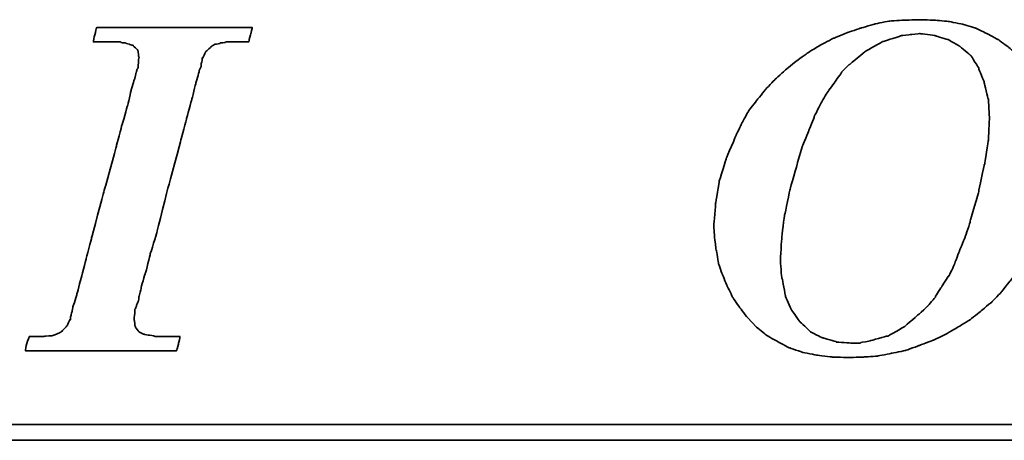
# Model space of a CAD drawing. Header units: millimetres. Extents: x 350 to 654, y 434 to 536.
# Tile 29 of 48: x 565.98 to 575.76, y 463.09 to 467.27. Entities that reach past the tile are written whole.
import ezdxf

# ---------------------------------------------------------------- set-up
doc = ezdxf.new("R2010")
doc.units = ezdxf.units.MM
doc.header["$LTSCALE"] = 0.15
doc.layers.add('DIM', color=4, linetype='CONTINUOUS')
doc.layers.add('layer 1', color=7, linetype='CONTINUOUS')

# ---------------------------------------------------------------- blocks, each defined once
blk = doc.blocks.new('TBI MOTION logo(完整正式版)')
at = {"layer": 'layer 1', "color": 22, "lineweight": 35}
for points, knots in [([(-11.34375, -6.98375), (-11.34375, -6.98375), (-10.91375, -7.43875), (-10.91375, -7.43875), (-10.91375, -7.43875), (-10.91375, -7.43875), (-10.38625, -7.87125), (-10.38625, -7.87125), (-10.38625, -7.87125), (-10.38625, -7.87125), (-9.81125, -8.20375), (-9.81125, -8.20375), (-9.81125, -8.20375), (-9.81125, -8.20375), (-9.21125, -8.51875), (-9.21125, -8.51875), (-9.21125, -8.51875), (-9.21125, -8.51875), (-8.51625, -8.75875), (-8.51625, -8.75875), (-8.51625, -8.75875), (-8.51625, -8.75875), (-7.77125, -8.90375), (-7.77125, -8.90375), (-7.77125, -8.90375), (-7.77125, -8.90375), (-6.97875, -8.99875), (-6.97875, -8.99875), (-6.97875, -8.99875), (-6.97875, -8.99875), (-6.14125, -9.02375), (-6.14125, -9.02375), (-6.14125, -9.02375), (-6.14125, -9.02375), (-5.37125, -8.99875), (-5.37125, -8.99875), (-5.37125, -8.99875), (-5.37125, -8.99875), (-4.65375, -8.94875), (-4.65375, -8.94875), (-4.65375, -8.94875), (-4.65375, -8.94875), (-3.93375, -8.80625), (-3.93375, -8.80625), (-3.93375, -8.80625), (-3.93375, -8.80625), (-3.21375, -8.66375), (-3.21375, -8.66375), (-3.21375, -8.66375), (-3.21375, -8.66375), (-2.49375, -8.39875), (-2.49375, -8.39875), (-2.49375, -8.39875), (-2.49375, -8.39875), (-1.79875, -8.13375), (-1.79875, -8.13375), (-1.79875, -8.13375), (-1.79875, -8.13375), (-1.17375, -7.84375), (-1.17375, -7.84375), (-1.17375, -7.84375), (-1.17375, -7.84375), (-0.52375, -7.46375), (-0.52375, -7.46375), (-0.52375, -7.46375), (-0.52375, -7.46375), (0.10124, -7.07875), (0.10124, -7.07875), (0.10124, -7.07875), (0.10124, -7.07875), (0.67625, -6.62375), (0.67625, -6.62375), (0.67625, -6.62375), (0.67625, -6.62375), (1.24874, -6.14375), (1.24874, -6.14375), (1.24874, -6.14375), (1.24874, -6.14375), (1.72874, -5.64125), (1.72874, -5.64125), (1.72874, -5.64125), (1.72874, -5.64125), (2.18624, -5.06375), (2.18624, -5.06375), (2.18624, -5.06375), (2.18624, -5.06375), (2.61625, -4.48874), (2.61625, -4.48874), (2.61625, -4.48874), (2.61625, -4.48874), (3.00125, -3.83874), (3.00125, -3.83874), (3.00125, -3.83874), (3.00125, -3.83874), (3.36124, -3.21374), (3.36124, -3.21374), (3.36124, -3.21374), (3.36124, -3.21374), (3.84374, -1.99125), (3.84374, -1.99125), (3.84374, -1.99125), (3.84374, -1.99125), (4.22625, -0.81875), (4.22625, -0.81875), (4.22625, -0.81875), (4.22625, -0.81875), (4.39125, 0.45624), (4.39125, 0.45624), (4.39125, 0.45624), (4.39125, 0.45624), (4.48874, 1.70124), (4.48874, 1.70124), (4.48874, 1.70124), (4.48874, 1.70124), (4.43874, 2.44625), (4.43874, 2.44625), (4.43874, 2.44625), (4.43874, 2.44625), (4.36874, 3.14125), (4.36874, 3.14125), (4.36874, 3.14125), (4.36874, 3.14125), (4.25125, 3.81125), (4.25125, 3.81125), (4.25125, 3.81125), (4.25125, 3.81125), (4.03124, 4.41125), (4.03124, 4.41125), (4.03124, 4.41125), (4.03124, 4.41125), (3.74374, 5.01125), (3.74374, 5.01125), (3.74374, 5.01125), (3.74374, 5.01125), (3.43124, 5.58875), (3.43124, 5.58875), (3.43124, 5.58875), (3.43124, 5.58875), (3.02625, 6.09125), (3.02625, 6.09125), (3.02625, 6.09125), (3.02625, 6.09125), (2.59374, 6.54875), (2.59374, 6.54875), (2.59374, 6.54875), (2.59374, 6.54875), (2.09124, 6.98125), (2.09124, 6.98125), (2.09124, 6.98125), (2.09124, 6.98125), (1.56124, 7.36625), (1.56124, 7.36625), (1.56124, 7.36625), (1.56124, 7.36625), (0.98624, 7.67625), (0.98624, 7.67625), (0.98624, 7.67625), (0.98624, 7.67625), (0.38624, 7.96375), (0.38624, 7.96375), (0.38624, 7.96375), (0.38624, 7.96375), (-0.25875, 8.15625), (-0.25875, 8.15625), (-0.25875, 8.15625), (-0.25875, 8.15625), (-0.98125, 8.30125), (-0.98125, 8.30125), (-0.98125, 8.30125), (-0.98125, 8.30125), (-1.70124, 8.37125), (-1.70124, 8.37125), (-1.70124, 8.37125), (-1.70124, 8.37125), (-2.49375, 8.39624), (-2.49375, 8.39624), (-2.49375, 8.39624), (-2.49375, 8.39624), (-3.28625, 8.37125), (-3.28625, 8.37125), (-3.28625, 8.37125), (-3.28625, 8.37125), (-4.05125, 8.32125), (-4.05125, 8.32125), (-4.05125, 8.32125), (-4.05125, 8.32125), (-4.77375, 8.18125), (-4.77375, 8.18125), (-4.77375, 8.18125), (-4.77375, 8.18125), (-5.51625, 7.96375), (-5.51625, 7.96375), (-5.51625, 7.96375), (-5.51625, 7.96375), (-6.21125, 7.72625), (-6.21125, 7.72625), (-6.21125, 7.72625), (-6.21125, 7.72625), (-6.92875, 7.43625), (-6.92875, 7.43625), (-6.92875, 7.43625), (-6.92875, 7.43625), (-7.57875, 7.10125), (-7.57875, 7.10125), (-7.57875, 7.10125), (-7.57875, 7.10125), (-8.24875, 6.69125), (-8.24875, 6.69125), (-8.24875, 6.69125), (-8.24875, 6.69125), (-8.84875, 6.26125), (-8.84875, 6.26125), (-8.84875, 6.26125), (-8.84875, 6.26125), (-9.42625, 5.78125), (-9.42625, 5.78125), (-9.42625, 5.78125), (-9.42625, 5.78125), (-9.95375, 5.30125), (-9.95375, 5.30125), (-9.95375, 5.30125), (-9.95375, 5.30125), (-10.43375, 4.79624), (-10.43375, 4.79624), (-10.43375, 4.79624), (-10.43375, 4.79624), (-10.88875, 4.22125), (-10.88875, 4.22125), (-10.88875, 4.22125), (-10.88875, 4.22125), (-11.29875, 3.69375), (-11.29875, 3.69375), (-11.29875, 3.69375), (-11.29875, 3.69375), (-11.63375, 3.09125), (-11.63375, 3.09125), (-11.63375, 3.09125), (-11.63375, 3.09125), (-11.91875, 2.49625), (-11.91875, 2.49625), (-11.91875, 2.49625), (-11.91875, 2.49625), (-12.44875, 1.24625), (-12.44875, 1.24625), (-12.44875, 1.24625), (-12.44875, 1.24625), (-12.80875, 0.06874), (-12.80875, 0.06874), (-12.80875, 0.06874), (-12.80875, 0.06874), (-12.99875, -1.07875), (-12.99875, -1.07875), (-12.99875, -1.07875), (-12.99875, -1.07875), (-13.09375, -2.18375), (-13.09375, -2.18375), (-13.09375, -2.18375), (-13.09375, -2.18375), (-13.04875, -2.85375), (-13.04875, -2.85375), (-13.04875, -2.85375), (-13.04875, -2.85375), (-12.97375, -3.50375), (-12.97375, -3.50375), (-12.97375, -3.50375), (-12.97375, -3.50375), (-12.95375, -3.50375), (-12.95375, -3.50375), (-12.95375, -3.50375), (-12.95375, -3.50375), (-12.85375, -4.17375), (-12.85375, -4.17375), (-12.85375, -4.17375), (-12.85375, -4.17375), (-12.63875, -4.77624), (-12.63875, -4.77624), (-12.63875, -4.77624), (-12.63875, -4.77624), (-12.39875, -5.35125), (-12.39875, -5.35125), (-12.39875, -5.35125), (-12.39875, -5.35125), (-12.11375, -5.92875), (-12.11375, -5.92875), (-12.11375, -5.92875), (-12.11375, -5.92875), (-11.75375, -6.45375), (-11.75375, -6.45375), (-11.75375, -6.45375), (-11.75375, -6.45375), (-11.34375, -6.98375), (-11.34375, -6.98375)], [0, 0, 0, 0, 0.01369863, 0.01369863, 0.01369863, 0.01369864, 0.02739726, 0.02739726, 0.02739726, 0.02739727, 0.04109589, 0.04109589, 0.04109589, 0.0410959, 0.05479452, 0.05479452, 0.05479452, 0.05479453, 0.06849315, 0.06849315, 0.06849315, 0.06849316, 0.08219178, 0.08219178, 0.08219178, 0.08219179, 0.09589041, 0.09589041, 0.09589041, 0.09589042, 0.10958904, 0.10958904, 0.10958904, 0.10958905, 0.12328767, 0.12328767, 0.12328767, 0.12328768, 0.1369863, 0.1369863, 0.1369863, 0.13698631, 0.15068493, 0.15068493, 0.15068493, 0.15068494, 0.16438356, 0.16438356, 0.16438356, 0.16438357, 0.17808219, 0.17808219, 0.17808219, 0.1780822, 0.19178082, 0.19178082, 0.19178082, 0.19178083, 0.20547945, 0.20547945, 0.20547945, 0.20547946, 0.21917808, 0.21917808, 0.21917808, 0.21917809, 0.23287671, 0.23287671, 0.23287671, 0.23287672, 0.24657534, 0.24657534, 0.24657534, 0.24657535, 0.26027397, 0.26027397, 0.26027397, 0.26027398, 0.2739726, 0.2739726, 0.2739726, 0.27397261, 0.28767123, 0.28767123, 0.28767123, 0.28767124, 0.30136986, 0.30136986, 0.30136986, 0.30136987, 0.31506849, 0.31506849, 0.31506849, 0.3150685, 0.32876712, 0.32876712, 0.32876712, 0.32876713, 0.34246575, 0.34246575, 0.34246575, 0.34246576, 0.35616438, 0.35616438, 0.35616438, 0.35616439, 0.36986301, 0.36986301, 0.36986301, 0.36986302, 0.38356164, 0.38356164, 0.38356164, 0.38356165, 0.39726027, 0.39726027, 0.39726027, 0.39726028, 0.4109589, 0.4109589, 0.4109589, 0.41095891, 0.42465753, 0.42465753, 0.42465753, 0.42465754, 0.43835616, 0.43835616, 0.43835616, 0.43835617, 0.45205479, 0.45205479, 0.45205479, 0.4520548, 0.46575342, 0.46575342, 0.46575342, 0.46575343, 0.47945205, 0.47945205, 0.47945205, 0.47945206, 0.49315068, 0.49315068, 0.49315068, 0.49315069, 0.50684932, 0.50684932, 0.50684932, 0.50684933, 0.52054795, 0.52054795, 0.52054795, 0.52054796, 0.53424658, 0.53424658, 0.53424658, 0.53424659, 0.54794521, 0.54794521, 0.54794521, 0.54794522, 0.56164384, 0.56164384, 0.56164384, 0.56164385, 0.57534247, 0.57534247, 0.57534247, 0.57534248, 0.5890411, 0.5890411, 0.5890411, 0.58904111, 0.60273973, 0.60273973, 0.60273973, 0.60273974, 0.61643836, 0.61643836, 0.61643836, 0.61643837, 0.63013699, 0.63013699, 0.63013699, 0.630137, 0.64383562, 0.64383562, 0.64383562, 0.64383563, 0.65753425, 0.65753425, 0.65753425, 0.65753426, 0.67123288, 0.67123288, 0.67123288, 0.67123289, 0.68493151, 0.68493151, 0.68493151, 0.68493152, 0.69863014, 0.69863014, 0.69863014, 0.69863015, 0.71232877, 0.71232877, 0.71232877, 0.71232878, 0.7260274, 0.7260274, 0.7260274, 0.72602741, 0.73972603, 0.73972603, 0.73972603, 0.73972604, 0.75342466, 0.75342466, 0.75342466, 0.75342467, 0.76712329, 0.76712329, 0.76712329, 0.7671233, 0.78082192, 0.78082192, 0.78082192, 0.78082193, 0.79452055, 0.79452055, 0.79452055, 0.79452056, 0.80821918, 0.80821918, 0.80821918, 0.80821919, 0.82191781, 0.82191781, 0.82191781, 0.82191782, 0.83561644, 0.83561644, 0.83561644, 0.83561645, 0.84931507, 0.84931507, 0.84931507, 0.84931508, 0.8630137, 0.8630137, 0.8630137, 0.86301371, 0.87671233, 0.87671233, 0.87671233, 0.87671234, 0.89041096, 0.89041096, 0.89041096, 0.89041097, 0.90410959, 0.90410959, 0.90410959, 0.9041096, 0.91780822, 0.91780822, 0.91780822, 0.91780823, 0.93150685, 0.93150685, 0.93150685, 0.93150686, 0.94520548, 0.94520548, 0.94520548, 0.94520549, 0.95890411, 0.95890411, 0.95890411, 0.95890412, 0.97260274, 0.97260274, 0.97260274, 0.97260275, 0.98630137, 0.98630137, 0.98630137, 0.98630138, 1, 1, 1, 1]), ([(-40.59125, -7.94375), (-40.59125, -7.94375), (-40.97375, -7.94375), (-40.97375, -7.94375), (-40.97375, -7.94375), (-40.97375, -7.94375), (-41.38125, -7.94375), (-41.38125, -7.94375), (-41.38125, -7.94375), (-41.38125, -7.94375), (-41.54875, -7.94375), (-41.54875, -7.94375), (-41.54875, -7.94375), (-41.54875, -7.94375), (-41.59875, -7.94375), (-41.59875, -7.94375), (-41.59875, -7.94375), (-41.59875, -7.94375), (-41.88375, -7.94375), (-41.88375, -7.94375), (-41.88375, -7.94375), (-41.88375, -7.94375), (-41.90875, -7.91875), (-41.90875, -7.91875), (-41.90875, -7.91875), (-41.90875, -7.91875), (-42.19875, -7.87125), (-42.19875, -7.87125), (-42.19875, -7.87125), (-42.19875, -7.87125), (-42.43875, -7.82375), (-42.43875, -7.82375), (-42.43875, -7.82375), (-42.43875, -7.82375), (-42.45875, -7.82375), (-42.45875, -7.82375), (-42.45875, -7.82375), (-42.45875, -7.82375), (-42.48625, -7.82375), (-42.48625, -7.82375), (-42.48625, -7.82375), (-42.48625, -7.82375), (-42.67625, -7.72375), (-42.67625, -7.72375), (-42.67625, -7.72375), (-42.67625, -7.72375), (-42.70125, -7.70375), (-42.70125, -7.70375), (-42.70125, -7.70375), (-42.70125, -7.70375), (-42.72375, -7.67875), (-42.72375, -7.67875), (-42.72375, -7.67875), (-42.72375, -7.67875), (-42.86875, -7.48875), (-42.86875, -7.48875), (-42.86875, -7.48875), (-42.86875, -7.48875), (-42.89375, -7.43875), (-42.89375, -7.43875), (-42.89375, -7.43875), (-42.89375, -7.43875), (-42.91875, -7.38875), (-42.91875, -7.38875), (-42.91875, -7.38875), (-42.91875, -7.38875), (-42.93875, -7.12875), (-42.93875, -7.12875), (-42.93875, -7.12875), (-42.93875, -7.12875), (-42.96375, -7.10375), (-42.96375, -7.10375), (-42.96375, -7.10375), (-42.96375, -7.10375), (-42.96375, -7.05375), (-42.96375, -7.05375), (-42.96375, -7.05375), (-42.96375, -7.05375), (-42.96375, -7.00875), (-42.96375, -7.00875), (-42.96375, -7.00875), (-42.96375, -7.00875), (-42.91875, -6.69625), (-42.91875, -6.69625), (-42.91875, -6.69625), (-42.91875, -6.69625), (-42.91875, -6.62375), (-42.91875, -6.62375), (-42.91875, -6.62375), (-42.91875, -6.62375), (-42.91875, -6.59625), (-42.91875, -6.59625), (-42.91875, -6.59625), (-42.91875, -6.59625), (-42.91875, -6.57375), (-42.91875, -6.57375), (-42.91875, -6.57375), (-42.91875, -6.57375), (-42.91875, -6.52875), (-42.91875, -6.52875), (-42.91875, -6.52875), (-42.91875, -6.52875), (-42.89375, -6.50375), (-42.89375, -6.50375), (-42.89375, -6.50375), (-42.89375, -6.50375), (-42.84375, -6.38375), (-42.84375, -6.38375), (-42.84375, -6.38375), (-42.84375, -6.38375), (-42.84375, -6.35875), (-42.84375, -6.35875), (-42.84375, -6.35875), (-42.84375, -6.35875), (-42.74625, -6.14375), (-42.74625, -6.14375), (-42.74625, -6.14375), (-42.74625, -6.14375), (-42.70125, -5.85375), (-42.70125, -5.85375), (-42.70125, -5.85375), (-42.70125, -5.85375), (-42.60375, -5.47125), (-42.60375, -5.47125), (-42.60375, -5.47125), (-42.60375, -5.47125), (-42.60375, -5.44875), (-42.60375, -5.44875), (-42.60375, -5.44875), (-42.60375, -5.44875), (-42.38875, -4.67875), (-42.38875, -4.67875), (-42.38875, -4.67875), (-42.38875, -4.67875), (-42.36375, -4.65375), (-42.36375, -4.65375), (-42.36375, -4.65375), (-42.36375, -4.65375), (-42.12375, -3.69625), (-42.12375, -3.69625), (-42.12375, -3.69625), (-42.12375, -3.69625), (-42.12375, -3.67374), (-42.12375, -3.67374), (-42.12375, -3.67374), (-42.12375, -3.67374), (-41.78875, -2.59374), (-41.78875, -2.59374), (-41.78875, -2.59374), (-41.78875, -2.59374), (-41.18875, -0.19375), (-41.18875, -0.19375), (-41.18875, -0.19375), (-41.18875, -0.19375), (-40.54375, 2.20624), (-40.54375, 2.20624), (-40.54375, 2.20624), (-40.54375, 2.20624), (-40.25375, 3.30875), (-40.25375, 3.30875), (-40.25375, 3.30875), (-40.25375, 3.30875), (-39.98875, 4.27125), (-39.98875, 4.27125), (-39.98875, 4.27125), (-39.98875, 4.27125), (-39.77375, 5.13125), (-39.77375, 5.13125), (-39.77375, 5.13125), (-39.77375, 5.13125), (-39.67875, 5.47125), (-39.67875, 5.47125), (-39.67875, 5.47125), (-39.67875, 5.47125), (-39.60375, 5.75625), (-39.60375, 5.75625), (-39.60375, 5.75625), (-39.60375, 5.75625), (-39.60375, 5.78125), (-39.60375, 5.78125), (-39.60375, 5.78125), (-39.60375, 5.78125), (-39.50875, 5.97125), (-39.50875, 5.97125), (-39.50875, 5.97125), (-39.50875, 5.97125), (-39.50875, 6.13875), (-39.50875, 6.13875), (-39.50875, 6.13875), (-39.50875, 6.13875), (-39.48625, 6.16625), (-39.48625, 6.16625), (-39.48625, 6.16625), (-39.48625, 6.16625), (-39.46125, 6.28625), (-39.46125, 6.28625), (-39.46125, 6.28625), (-39.46125, 6.28625), (-39.46125, 6.42625), (-39.46125, 6.42625), (-39.46125, 6.42625), (-39.46125, 6.42625), (-39.41375, 6.42625), (-39.41375, 6.42625), (-39.41375, 6.42625), (-39.41375, 6.42625), (-39.29375, 6.69125), (-39.29375, 6.69125), (-39.29375, 6.69125), (-39.29375, 6.69125), (-39.26875, 6.74125), (-39.26875, 6.74125), (-39.26875, 6.74125), (-39.26875, 6.74125), (-39.24375, 6.76625), (-39.24375, 6.76625), (-39.24375, 6.76625), (-39.24375, 6.76625), (-38.98375, 7.00624), (-38.98375, 7.00624), (-38.98375, 7.00624), (-38.98375, 7.00624), (-38.95625, 7.02624), (-38.95625, 7.02624), (-38.95625, 7.02624), (-38.95625, 7.02624), (-38.78875, 7.12624), (-38.78875, 7.12624), (-38.78875, 7.12624), (-38.78875, 7.12624), (-38.76375, 7.12624), (-38.76375, 7.12624), (-38.76375, 7.12624), (-38.76375, 7.12624), (-38.74375, 7.12624), (-38.74375, 7.12624), (-38.74375, 7.12624), (-38.74375, 7.12624), (-38.52875, 7.17125), (-38.52875, 7.17125), (-38.52875, 7.17125), (-38.52875, 7.17125), (-38.52875, 7.19624), (-38.52875, 7.19624), (-38.52875, 7.19624), (-38.52875, 7.19624), (-38.50375, 7.19624), (-38.50375, 7.19624), (-38.50375, 7.19624), (-38.50375, 7.19624), (-38.26125, 7.21875), (-38.26125, 7.21875), (-38.26125, 7.21875), (-38.26125, 7.21875), (-38.23875, 7.24624), (-38.23875, 7.24624), (-38.23875, 7.24624), (-38.23875, 7.24624), (-38.21625, 7.24624), (-38.21625, 7.24624), (-38.21625, 7.24624), (-38.21625, 7.24624), (-38.18875, 7.24624), (-38.18875, 7.24624), (-38.18875, 7.24624), (-38.18875, 7.24624), (-37.90375, 7.24624), (-37.90375, 7.24624), (-37.90375, 7.24624), (-37.90375, 7.24624), (-37.85375, 7.24624), (-37.85375, 7.24624), (-37.85375, 7.24624), (-37.85375, 7.24624), (-37.75875, 7.24624), (-37.75875, 7.24624), (-37.75875, 7.24624), (-37.75875, 7.24624), (-37.42375, 7.24624), (-37.42375, 7.24624), (-37.42375, 7.24624), (-37.42375, 7.24624), (-37.08875, 7.24624), (-37.08875, 7.24624), (-37.08875, 7.24624), (-37.08875, 7.24624), (-37.06375, 7.24624), (-37.06375, 7.24624), (-37.06375, 7.24624), (-37.06375, 7.24624), (-37.06375, 7.26624), (-37.06375, 7.26624), (-37.06375, 7.26624), (-37.06375, 7.26624), (-37.03875, 7.29125), (-37.03875, 7.29125), (-37.03875, 7.29125), (-37.03875, 7.29125), (-37.03875, 7.31625), (-37.03875, 7.31625), (-37.03875, 7.31625), (-37.03875, 7.31625), (-36.94125, 7.67625), (-36.94125, 7.67625), (-36.94125, 7.67625), (-36.94125, 7.67625), (-36.86875, 7.98625), (-36.86875, 7.98625), (-36.86875, 7.98625), (-36.86875, 7.98625), (-36.98875, 7.98625), (-36.98875, 7.98625), (-36.98875, 7.98625), (-36.98875, 7.98625), (-37.42375, 7.98625), (-37.42375, 7.98625), (-37.42375, 7.98625), (-37.42375, 7.98625), (-37.94875, 7.98625), (-37.94875, 7.98625), (-37.94875, 7.98625), (-37.94875, 7.98625), (-38.57375, 7.98625), (-38.57375, 7.98625), (-38.57375, 7.98625), (-38.57375, 7.98625), (-39.29375, 7.98625), (-39.29375, 7.98625), (-39.29375, 7.98625), (-39.29375, 7.98625), (-40.82875, 7.98625), (-40.82875, 7.98625), (-40.82875, 7.98625), (-40.82875, 7.98625), (-42.36375, 7.98625), (-42.36375, 7.98625), (-42.36375, 7.98625), (-42.36375, 7.98625), (-43.08375, 7.98625), (-43.08375, 7.98625), (-43.08375, 7.98625), (-43.08375, 7.98625), (-43.70875, 7.98625), (-43.70875, 7.98625), (-43.70875, 7.98625), (-43.70875, 7.98625), (-44.23375, 7.98625), (-44.23375, 7.98625), (-44.23375, 7.98625), (-44.23375, 7.98625), (-44.66875, 7.98625), (-44.66875, 7.98625), (-44.66875, 7.98625), (-44.66875, 7.98625), (-44.88375, 7.98625), (-44.88375, 7.98625), (-44.88375, 7.98625), (-44.88375, 7.98625), (-44.90875, 7.94125), (-44.90875, 7.94125), (-44.90875, 7.94125), (-44.90875, 7.94125), (-44.90875, 7.91625), (-44.90875, 7.91625), (-44.90875, 7.91625), (-44.90875, 7.91625), (-45.00375, 7.55625), (-45.00375, 7.55625), (-45.00375, 7.55625), (-45.00375, 7.55625), (-45.05375, 7.24624), (-45.05375, 7.24624), (-45.05375, 7.24624), (-45.05375, 7.24624), (-44.61875, 7.24624), (-44.61875, 7.24624), (-44.61875, 7.24624), (-44.61875, 7.24624), (-44.11375, 7.24624), (-44.11375, 7.24624), (-44.11375, 7.24624), (-44.11375, 7.24624), (-43.99375, 7.24624), (-43.99375, 7.24624), (-43.99375, 7.24624), (-43.99375, 7.24624), (-43.94625, 7.24624), (-43.94625, 7.24624), (-43.94625, 7.24624), (-43.94625, 7.24624), (-43.92374, 7.24624), (-43.92374, 7.24624), (-43.92374, 7.24624), (-43.92374, 7.24624), (-43.65875, 7.24624), (-43.65875, 7.24624), (-43.65875, 7.24624), (-43.65875, 7.24624), (-43.63875, 7.21875), (-43.63875, 7.21875), (-43.63875, 7.21875), (-43.63875, 7.21875), (-43.46875, 7.19624), (-43.46875, 7.19624), (-43.46875, 7.19624), (-43.46875, 7.19624), (-43.39875, 7.19624), (-43.39875, 7.19624), (-43.39875, 7.19624), (-43.39875, 7.19624), (-43.37125, 7.17125), (-43.37125, 7.17125), (-43.37125, 7.17125), (-43.37125, 7.17125), (-43.34875, 7.17125), (-43.34875, 7.17125), (-43.34875, 7.17125), (-43.34875, 7.17125), (-43.20375, 7.12624), (-43.20375, 7.12624), (-43.20375, 7.12624), (-43.20375, 7.12624), (-43.05875, 7.07624), (-43.05875, 7.07624), (-43.05875, 7.07624), (-43.05875, 7.07624), (-43.01375, 7.07624), (-43.01375, 7.07624), (-43.01375, 7.07624), (-43.01375, 7.07624), (-42.98875, 7.02624), (-42.98875, 7.02624), (-42.98875, 7.02624), (-42.98875, 7.02624), (-42.79875, 6.86125), (-42.79875, 6.86125), (-42.79875, 6.86125), (-42.79875, 6.86125), (-42.77375, 6.81125), (-42.77375, 6.81125), (-42.77375, 6.81125), (-42.77375, 6.81125), (-42.74625, 6.76625), (-42.74625, 6.76625), (-42.74625, 6.76625), (-42.74625, 6.76625), (-42.72375, 6.47625), (-42.72375, 6.47625), (-42.72375, 6.47625), (-42.72375, 6.47625), (-42.70125, 6.45124), (-42.70125, 6.45124), (-42.70125, 6.45124), (-42.70125, 6.45124), (-42.70125, 6.42625), (-42.70125, 6.42625), (-42.70125, 6.42625), (-42.70125, 6.42625), (-42.72375, 6.40625), (-42.72375, 6.40625), (-42.72375, 6.40625), (-42.72375, 6.40625), (-42.74625, 5.97125), (-42.74625, 5.97125), (-42.74625, 5.97125), (-42.74625, 5.97125), (-42.74625, 5.94625), (-42.74625, 5.94625), (-42.74625, 5.94625), (-42.74625, 5.94625), (-42.74625, 5.92625), (-42.74625, 5.92625), (-42.74625, 5.92625), (-42.74625, 5.92625), (-42.77375, 5.87625), (-42.77375, 5.87625), (-42.77375, 5.87625), (-42.77375, 5.87625), (-42.81875, 5.80625), (-42.81875, 5.80625), (-42.81875, 5.80625), (-42.81875, 5.80625), (-42.86875, 5.63625), (-42.86875, 5.63625), (-42.86875, 5.63625), (-42.86875, 5.63625), (-42.91875, 5.39625), (-42.91875, 5.39625), (-42.91875, 5.39625), (-42.91875, 5.39625), (-42.91875, 5.37124), (-42.91875, 5.37124), (-42.91875, 5.37124), (-42.91875, 5.37124), (-43.01375, 5.10874), (-43.01375, 5.10874), (-43.01375, 5.10874), (-43.01375, 5.10874), (-43.10875, 4.77124), (-43.10875, 4.77124), (-43.10875, 4.77124), (-43.10875, 4.77124), (-43.29875, 3.95625), (-43.29875, 3.95625), (-43.29875, 3.95625), (-43.29875, 3.95625), (-43.58875, 2.95125), (-43.58875, 2.95125), (-43.58875, 2.95125), (-43.58875, 2.95125), (-43.87375, 1.87125), (-43.87375, 1.87125), (-43.87375, 1.87125), (-43.87375, 1.87125), (-44.52625, -0.50374), (-44.52625, -0.50374), (-44.52625, -0.50374), (-44.52625, -0.50374), (-45.14875, -2.85375), (-45.14875, -2.85375), (-45.14875, -2.85375), (-45.14875, -2.85375), (-45.43375, -3.95875), (-45.43375, -3.95875), (-45.43375, -3.95875), (-45.43375, -3.95875), (-45.69875, -4.96875), (-45.69875, -4.96875), (-45.69875, -4.96875), (-45.69875, -4.96875), (-45.91375, -5.78375), (-45.91375, -5.78375), (-45.91375, -5.78375), (-45.91375, -5.78375), (-46.01375, -6.11875), (-46.01375, -6.11875), (-46.01375, -6.11875), (-46.01375, -6.11875), (-46.01375, -6.14375), (-46.01375, -6.14375), (-46.01375, -6.14375), (-46.01375, -6.14375), (-46.10875, -6.40875), (-46.10875, -6.40875), (-46.10875, -6.40875), (-46.10875, -6.40875), (-46.15375, -6.64875), (-46.15375, -6.64875), (-46.15375, -6.64875), (-46.15375, -6.64875), (-46.20375, -6.83875), (-46.20375, -6.83875), (-46.20375, -6.83875), (-46.20375, -6.83875), (-46.22875, -6.93375), (-46.22875, -6.93375), (-46.22875, -6.93375), (-46.22875, -6.93375), (-46.22875, -7.07875), (-46.22875, -7.07875), (-46.22875, -7.07875), (-46.22875, -7.07875), (-46.27375, -7.07875), (-46.27375, -7.07875), (-46.27375, -7.07875), (-46.27375, -7.07875), (-46.39375, -7.34375), (-46.39375, -7.34375), (-46.39375, -7.34375), (-46.39375, -7.34375), (-46.39375, -7.36875), (-46.39375, -7.36875), (-46.39375, -7.36875), (-46.39375, -7.36875), (-46.42125, -7.38875), (-46.42125, -7.38875), (-46.42125, -7.38875), (-46.42125, -7.38875), (-46.68375, -7.67875), (-46.68375, -7.67875), (-46.68375, -7.67875), (-46.68375, -7.67875), (-46.70875, -7.70375), (-46.70875, -7.70375), (-46.70875, -7.70375), (-46.70875, -7.70375), (-46.75375, -7.72375), (-46.75375, -7.72375), (-46.75375, -7.72375), (-46.75375, -7.72375), (-47.08875, -7.87125), (-47.08875, -7.87125), (-47.08875, -7.87125), (-47.08875, -7.87125), (-47.11625, -7.87125), (-47.11625, -7.87125), (-47.11625, -7.87125), (-47.11625, -7.87125), (-47.13875, -7.89375), (-47.13875, -7.89375), (-47.13875, -7.89375), (-47.13875, -7.89375), (-47.56875, -7.91875), (-47.56875, -7.91875), (-47.56875, -7.91875), (-47.56875, -7.91875), (-47.59625, -7.94375), (-47.59625, -7.94375), (-47.59625, -7.94375), (-47.59625, -7.94375), (-47.64375, -7.94375), (-47.64375, -7.94375), (-47.64375, -7.94375), (-47.64375, -7.94375), (-47.73625, -7.94375), (-47.73625, -7.94375), (-47.73625, -7.94375), (-47.73625, -7.94375), (-48.07375, -7.94375), (-48.07375, -7.94375), (-48.07375, -7.94375), (-48.07375, -7.94375), (-48.36125, -7.94375), (-48.36125, -7.94375), (-48.36125, -7.94375), (-48.36125, -7.94375), (-48.36125, -7.96625), (-48.36125, -7.96625), (-48.36125, -7.96625), (-48.36125, -7.96625), (-48.36125, -7.99125), (-48.36125, -7.99125), (-48.36125, -7.99125), (-48.36125, -7.99125), (-48.38875, -8.01375), (-48.38875, -8.01375), (-48.38875, -8.01375), (-48.38875, -8.01375), (-48.50875, -8.34875), (-48.50875, -8.34875), (-48.50875, -8.34875), (-48.50875, -8.34875), (-48.55375, -8.68625), (-48.55375, -8.68625), (-48.55375, -8.68625), (-48.55375, -8.68625), (-48.45875, -8.68625), (-48.45875, -8.68625), (-48.45875, -8.68625), (-48.45875, -8.68625), (-48.07375, -8.68625), (-48.07375, -8.68625), (-48.07375, -8.68625), (-48.07375, -8.68625), (-47.52375, -8.68625), (-47.52375, -8.68625), (-47.52375, -8.68625), (-47.52375, -8.68625), (-46.92375, -8.68625), (-46.92375, -8.68625), (-46.92375, -8.68625), (-46.92375, -8.68625), (-46.25375, -8.68625), (-46.25375, -8.68625), (-46.25375, -8.68625), (-46.25375, -8.68625), (-46.20375, -8.68625), (-46.20375, -8.68625), (-46.20375, -8.68625), (-46.20375, -8.68625), (-44.71375, -8.68625), (-44.71375, -8.68625), (-44.71375, -8.68625), (-44.71375, -8.68625), (-43.22875, -8.68625), (-43.22875, -8.68625), (-43.22875, -8.68625), (-43.22875, -8.68625), (-42.55875, -8.68625), (-42.55875, -8.68625), (-42.55875, -8.68625), (-42.55875, -8.68625), (-42.50875, -8.68625), (-42.50875, -8.68625), (-42.50875, -8.68625), (-42.50875, -8.68625), (-41.93375, -8.68625), (-41.93375, -8.68625), (-41.93375, -8.68625), (-41.93375, -8.68625), (-41.38125, -8.68625), (-41.38125, -8.68625), (-41.38125, -8.68625), (-41.38125, -8.68625), (-40.97375, -8.68625), (-40.97375, -8.68625), (-40.97375, -8.68625), (-40.97375, -8.68625), (-40.78125, -8.68625), (-40.78125, -8.68625), (-40.78125, -8.68625), (-40.78125, -8.68625), (-40.78125, -8.63875), (-40.78125, -8.63875), (-40.78125, -8.63875), (-40.78125, -8.63875), (-40.75875, -8.63875), (-40.75875, -8.63875), (-40.75875, -8.63875), (-40.75875, -8.63875), (-40.66375, -8.27875), (-40.66375, -8.27875), (-40.66375, -8.27875), (-40.66375, -8.27875), (-40.59125, -7.94375), (-40.59125, -7.94375)], [0, 0, 0, 0, 0.00558659, 0.00558659, 0.00558659, 0.0055866, 0.01117318, 0.01117318, 0.01117318, 0.01117319, 0.01675978, 0.01675978, 0.01675978, 0.01675979, 0.02234637, 0.02234637, 0.02234637, 0.02234638, 0.02793296, 0.02793296, 0.02793296, 0.02793297, 0.03351955, 0.03351955, 0.03351955, 0.03351956, 0.03910615, 0.03910615, 0.03910615, 0.03910616, 0.04469274, 0.04469274, 0.04469274, 0.04469275, 0.05027933, 0.05027933, 0.05027933, 0.05027934, 0.05586592, 0.05586592, 0.05586592, 0.05586593, 0.06145251, 0.06145251, 0.06145251, 0.06145252, 0.06703911, 0.06703911, 0.06703911, 0.06703912, 0.0726257, 0.0726257, 0.0726257, 0.07262571, 0.07821229, 0.07821229, 0.07821229, 0.0782123, 0.08379888, 0.08379888, 0.08379888, 0.08379889, 0.08938547, 0.08938547, 0.08938547, 0.08938548, 0.09497207, 0.09497207, 0.09497207, 0.09497208, 0.10055866, 0.10055866, 0.10055866, 0.10055867, 0.10614525, 0.10614525, 0.10614525, 0.10614526, 0.11173184, 0.11173184, 0.11173184, 0.11173185, 0.11731844, 0.11731844, 0.11731844, 0.11731845, 0.12290503, 0.12290503, 0.12290503, 0.12290504, 0.12849162, 0.12849162, 0.12849162, 0.12849163, 0.13407821, 0.13407821, 0.13407821, 0.13407822, 0.1396648, 0.1396648, 0.1396648, 0.13966481, 0.1452514, 0.1452514, 0.1452514, 0.14525141, 0.15083799, 0.15083799, 0.15083799, 0.150838, 0.15642458, 0.15642458, 0.15642458, 0.15642459, 0.16201117, 0.16201117, 0.16201117, 0.16201118, 0.16759777, 0.16759777, 0.16759777, 0.16759778, 0.17318436, 0.17318436, 0.17318436, 0.17318437, 0.17877095, 0.17877095, 0.17877095, 0.17877096, 0.18435754, 0.18435754, 0.18435754, 0.18435755, 0.18994413, 0.18994413, 0.18994413, 0.18994414, 0.19553073, 0.19553073, 0.19553073, 0.19553074, 0.20111732, 0.20111732, 0.20111732, 0.20111733, 0.20670391, 0.20670391, 0.20670391, 0.20670392, 0.2122905, 0.2122905, 0.2122905, 0.21229051, 0.21787709, 0.21787709, 0.21787709, 0.2178771, 0.22346369, 0.22346369, 0.22346369, 0.2234637, 0.22905028, 0.22905028, 0.22905028, 0.22905029, 0.23463687, 0.23463687, 0.23463687, 0.23463688, 0.24022346, 0.24022346, 0.24022346, 0.24022347, 0.24581006, 0.24581006, 0.24581006, 0.24581007, 0.25139665, 0.25139665, 0.25139665, 0.25139666, 0.25698324, 0.25698324, 0.25698324, 0.25698325, 0.26256983, 0.26256983, 0.26256983, 0.26256984, 0.26815642, 0.26815642, 0.26815642, 0.26815643, 0.27374302, 0.27374302, 0.27374302, 0.27374303, 0.27932961, 0.27932961, 0.27932961, 0.27932962, 0.2849162, 0.2849162, 0.2849162, 0.28491621, 0.29050279, 0.29050279, 0.29050279, 0.2905028, 0.29608939, 0.29608939, 0.29608939, 0.2960894, 0.30167598, 0.30167598, 0.30167598, 0.30167599, 0.30726257, 0.30726257, 0.30726257, 0.30726258, 0.31284916, 0.31284916, 0.31284916, 0.31284917, 0.31843575, 0.31843575, 0.31843575, 0.31843576, 0.32402235, 0.32402235, 0.32402235, 0.32402236, 0.32960894, 0.32960894, 0.32960894, 0.32960895, 0.33519553, 0.33519553, 0.33519553, 0.33519554, 0.34078212, 0.34078212, 0.34078212, 0.34078213, 0.34636872, 0.34636872, 0.34636872, 0.34636873, 0.35195531, 0.35195531, 0.35195531, 0.35195532, 0.3575419, 0.3575419, 0.3575419, 0.35754191, 0.36312849, 0.36312849, 0.36312849, 0.3631285, 0.36871508, 0.36871508, 0.36871508, 0.36871509, 0.37430168, 0.37430168, 0.37430168, 0.37430169, 0.37988827, 0.37988827, 0.37988827, 0.37988828, 0.38547486, 0.38547486, 0.38547486, 0.38547487, 0.39106145, 0.39106145, 0.39106145, 0.39106146, 0.39664804, 0.39664804, 0.39664804, 0.39664805, 0.40223464, 0.40223464, 0.40223464, 0.40223465, 0.40782123, 0.40782123, 0.40782123, 0.40782124, 0.41340782, 0.41340782, 0.41340782, 0.41340783, 0.41899441, 0.41899441, 0.41899441, 0.41899442, 0.42458101, 0.42458101, 0.42458101, 0.42458102, 0.4301676, 0.4301676, 0.4301676, 0.43016761, 0.43575419, 0.43575419, 0.43575419, 0.4357542, 0.44134078, 0.44134078, 0.44134078, 0.44134079, 0.44692737, 0.44692737, 0.44692737, 0.44692738, 0.45251397, 0.45251397, 0.45251397, 0.45251398, 0.45810056, 0.45810056, 0.45810056, 0.45810057, 0.46368715, 0.46368715, 0.46368715, 0.46368716, 0.46927374, 0.46927374, 0.46927374, 0.46927375, 0.47486034, 0.47486034, 0.47486034, 0.47486035, 0.48044693, 0.48044693, 0.48044693, 0.48044694, 0.48603352, 0.48603352, 0.48603352, 0.48603353, 0.49162011, 0.49162011, 0.49162011, 0.49162012, 0.4972067, 0.4972067, 0.4972067, 0.49720671, 0.5027933, 0.5027933, 0.5027933, 0.50279331, 0.50837989, 0.50837989, 0.50837989, 0.5083799, 0.51396648, 0.51396648, 0.51396648, 0.51396649, 0.51955307, 0.51955307, 0.51955307, 0.51955308, 0.52513966, 0.52513966, 0.52513966, 0.52513967, 0.53072626, 0.53072626, 0.53072626, 0.53072627, 0.53631285, 0.53631285, 0.53631285, 0.53631286, 0.54189944, 0.54189944, 0.54189944, 0.54189945, 0.54748603, 0.54748603, 0.54748603, 0.54748604, 0.55307263, 0.55307263, 0.55307263, 0.55307264, 0.55865922, 0.55865922, 0.55865922, 0.55865923, 0.56424581, 0.56424581, 0.56424581, 0.56424582, 0.5698324, 0.5698324, 0.5698324, 0.56983241, 0.57541899, 0.57541899, 0.57541899, 0.575419, 0.58100559, 0.58100559, 0.58100559, 0.5810056, 0.58659218, 0.58659218, 0.58659218, 0.58659219, 0.59217877, 0.59217877, 0.59217877, 0.59217878, 0.59776536, 0.59776536, 0.59776536, 0.59776537, 0.60335196, 0.60335196, 0.60335196, 0.60335197, 0.60893855, 0.60893855, 0.60893855, 0.60893856, 0.61452514, 0.61452514, 0.61452514, 0.61452515, 0.62011173, 0.62011173, 0.62011173, 0.62011174, 0.62569832, 0.62569832, 0.62569832, 0.62569833, 0.63128492, 0.63128492, 0.63128492, 0.63128493, 0.63687151, 0.63687151, 0.63687151, 0.63687152, 0.6424581, 0.6424581, 0.6424581, 0.64245811, 0.64804469, 0.64804469, 0.64804469, 0.6480447, 0.65363128, 0.65363128, 0.65363128, 0.65363129, 0.65921788, 0.65921788, 0.65921788, 0.65921789, 0.66480447, 0.66480447, 0.66480447, 0.66480448, 0.67039106, 0.67039106, 0.67039106, 0.67039107, 0.67597765, 0.67597765, 0.67597765, 0.67597766, 0.68156425, 0.68156425, 0.68156425, 0.68156426, 0.68715084, 0.68715084, 0.68715084, 0.68715085, 0.69273743, 0.69273743, 0.69273743, 0.69273744, 0.69832402, 0.69832402, 0.69832402, 0.69832403, 0.70391061, 0.70391061, 0.70391061, 0.70391062, 0.70949721, 0.70949721, 0.70949721, 0.70949722, 0.7150838, 0.7150838, 0.7150838, 0.71508381, 0.72067039, 0.72067039, 0.72067039, 0.7206704, 0.72625698, 0.72625698, 0.72625698, 0.72625699, 0.73184358, 0.73184358, 0.73184358, 0.73184359, 0.73743017, 0.73743017, 0.73743017, 0.73743018, 0.74301676, 0.74301676, 0.74301676, 0.74301677, 0.74860335, 0.74860335, 0.74860335, 0.74860336, 0.75418994, 0.75418994, 0.75418994, 0.75418995, 0.75977654, 0.75977654, 0.75977654, 0.75977655, 0.76536313, 0.76536313, 0.76536313, 0.76536314, 0.77094972, 0.77094972, 0.77094972, 0.77094973, 0.77653631, 0.77653631, 0.77653631, 0.77653632, 0.78212291, 0.78212291, 0.78212291, 0.78212292, 0.7877095, 0.7877095, 0.7877095, 0.78770951, 0.79329609, 0.79329609, 0.79329609, 0.7932961, 0.79888268, 0.79888268, 0.79888268, 0.79888269, 0.80446927, 0.80446927, 0.80446927, 0.80446928, 0.81005587, 0.81005587, 0.81005587, 0.81005588, 0.81564246, 0.81564246, 0.81564246, 0.81564247, 0.82122905, 0.82122905, 0.82122905, 0.82122906, 0.82681564, 0.82681564, 0.82681564, 0.82681565, 0.83240223, 0.83240223, 0.83240223, 0.83240224, 0.83798883, 0.83798883, 0.83798883, 0.83798884, 0.84357542, 0.84357542, 0.84357542, 0.84357543, 0.84916201, 0.84916201, 0.84916201, 0.84916202, 0.8547486, 0.8547486, 0.8547486, 0.85474861, 0.8603352, 0.8603352, 0.8603352, 0.86033521, 0.86592179, 0.86592179, 0.86592179, 0.8659218, 0.87150838, 0.87150838, 0.87150838, 0.87150839, 0.87709497, 0.87709497, 0.87709497, 0.87709498, 0.88268156, 0.88268156, 0.88268156, 0.88268157, 0.88826816, 0.88826816, 0.88826816, 0.88826817, 0.89385475, 0.89385475, 0.89385475, 0.89385476, 0.89944134, 0.89944134, 0.89944134, 0.89944135, 0.90502793, 0.90502793, 0.90502793, 0.90502794, 0.91061453, 0.91061453, 0.91061453, 0.91061454, 0.91620112, 0.91620112, 0.91620112, 0.91620113, 0.92178771, 0.92178771, 0.92178771, 0.92178772, 0.9273743, 0.9273743, 0.9273743, 0.92737431, 0.93296089, 0.93296089, 0.93296089, 0.9329609, 0.93854749, 0.93854749, 0.93854749, 0.9385475, 0.94413408, 0.94413408, 0.94413408, 0.94413409, 0.94972067, 0.94972067, 0.94972067, 0.94972068, 0.95530726, 0.95530726, 0.95530726, 0.95530727, 0.96089385, 0.96089385, 0.96089385, 0.96089386, 0.96648045, 0.96648045, 0.96648045, 0.96648046, 0.97206704, 0.97206704, 0.97206704, 0.97206705, 0.97765363, 0.97765363, 0.97765363, 0.97765364, 0.98324022, 0.98324022, 0.98324022, 0.98324023, 0.98882682, 0.98882682, 0.98882682, 0.98882683, 0.99441341, 0.99441341, 0.99441341, 0.99441342, 1, 1, 1, 1]), ([(-8.77875, 1.03124), (-8.77875, 1.03124), (-8.51625, 1.89625), (-8.51625, 1.89625), (-8.51625, 1.89625), (-8.51625, 1.89625), (-8.20375, 2.66375), (-8.20375, 2.66375), (-8.20375, 2.66375), (-8.20375, 2.66375), (-7.91625, 3.38125), (-7.91625, 3.38125), (-7.91625, 3.38125), (-7.91625, 3.38125), (-7.91625, 3.40624), (-7.91625, 3.40624), (-7.91625, 3.40624), (-7.91625, 3.40624), (-7.57875, 4.07624), (-7.57875, 4.07624), (-7.57875, 4.07624), (-7.57875, 4.07624), (-7.24375, 4.65125), (-7.24375, 4.65125), (-7.24375, 4.65125), (-7.24375, 4.65125), (-7.21875, 4.65125), (-7.21875, 4.65125), (-7.21875, 4.65125), (-7.21875, 4.65125), (-7.21875, 4.67624), (-7.21875, 4.67624), (-7.21875, 4.67624), (-7.21875, 4.67624), (-6.83625, 5.20375), (-6.83625, 5.20375), (-6.83625, 5.20375), (-6.83625, 5.20375), (-6.49875, 5.68625), (-6.49875, 5.68625), (-6.49875, 5.68625), (-6.49875, 5.68625), (-6.49875, 5.70625), (-6.49875, 5.70625), (-6.49875, 5.70625), (-6.49875, 5.70625), (-6.11625, 6.09125), (-6.11625, 6.09125), (-6.11625, 6.09125), (-6.11625, 6.09125), (-6.09125, 6.09125), (-6.09125, 6.09125), (-6.09125, 6.09125), (-6.09125, 6.09125), (-5.27375, 6.76625), (-5.27375, 6.76625), (-5.27375, 6.76625), (-5.27375, 6.76625), (-5.24875, 6.76625), (-5.24875, 6.76625), (-5.24875, 6.76625), (-5.24875, 6.76625), (-5.24875, 6.78625), (-5.24875, 6.78625), (-5.24875, 6.78625), (-5.24875, 6.78625), (-4.38875, 7.26624), (-4.38875, 7.26624), (-4.38875, 7.26624), (-4.38875, 7.26624), (-4.36125, 7.26624), (-4.36125, 7.26624), (-4.36125, 7.26624), (-4.36125, 7.26624), (-3.93375, 7.41125), (-3.93375, 7.41125), (-3.93375, 7.41125), (-3.93375, 7.41125), (-3.47375, 7.55625), (-3.47375, 7.55625), (-3.47375, 7.55625), (-3.47375, 7.55625), (-3.45375, 7.55625), (-3.45375, 7.55625), (-3.45375, 7.55625), (-3.45375, 7.55625), (-3.42875, 7.58124), (-3.42875, 7.58124), (-3.42875, 7.58124), (-3.42875, 7.58124), (-2.97375, 7.62625), (-2.97375, 7.62625), (-2.97375, 7.62625), (-2.97375, 7.62625), (-2.49375, 7.67625), (-2.49375, 7.67625), (-2.49375, 7.67625), (-2.49375, 7.67625), (-2.46875, 7.67625), (-2.46875, 7.67625), (-2.46875, 7.67625), (-2.46875, 7.67625), (-1.70124, 7.58124), (-1.70124, 7.58124), (-1.70124, 7.58124), (-1.70124, 7.58124), (-1.67875, 7.55625), (-1.67875, 7.55625), (-1.67875, 7.55625), (-1.67875, 7.55625), (-1.65375, 7.55625), (-1.65375, 7.55625), (-1.65375, 7.55625), (-1.65375, 7.55625), (-1.03125, 7.36625), (-1.03125, 7.36625), (-1.03125, 7.36625), (-1.03125, 7.36625), (-1.00625, 7.36625), (-1.00625, 7.36625), (-1.00625, 7.36625), (-1.00625, 7.36625), (-0.43124, 7.02624), (-0.43124, 7.02624), (-0.43124, 7.02624), (-0.43124, 7.02624), (-0.40625, 7.00624), (-0.40625, 7.00624), (-0.40625, 7.00624), (-0.40625, 7.00624), (0.12124, 6.57124), (0.12124, 6.57124), (0.12124, 6.57124), (0.12124, 6.57124), (0.14624, 6.54875), (0.14624, 6.54875), (0.14624, 6.54875), (0.14624, 6.54875), (0.17124, 6.52375), (0.17124, 6.52375), (0.17124, 6.52375), (0.17124, 6.52375), (0.55625, 5.89875), (0.55625, 5.89875), (0.55625, 5.89875), (0.55625, 5.89875), (0.55625, 5.87625), (0.55625, 5.87625), (0.55625, 5.87625), (0.55625, 5.87625), (0.84124, 5.15625), (0.84124, 5.15625), (0.84124, 5.15625), (0.84124, 5.15625), (0.84124, 5.13125), (0.84124, 5.13125), (0.84124, 5.13125), (0.84124, 5.13125), (1.03624, 4.31875), (1.03624, 4.31875), (1.03624, 4.31875), (1.03624, 4.31875), (1.05624, 4.31875), (1.05624, 4.31875), (1.05624, 4.31875), (1.05624, 4.31875), (1.05624, 4.29125), (1.05624, 4.29125), (1.05624, 4.29125), (1.05624, 4.29125), (1.10625, 3.33125), (1.10625, 3.33125), (1.10625, 3.33125), (1.10625, 3.33125), (1.10625, 3.30875), (1.10625, 3.30875), (1.10625, 3.30875), (1.10625, 3.30875), (1.05624, 2.20624), (1.05624, 2.20624), (1.05624, 2.20624), (1.05624, 2.20624), (1.05624, 2.18124), (1.05624, 2.18124), (1.05624, 2.18124), (1.05624, 2.18124), (0.86624, 0.93624), (0.86624, 0.93624), (0.86624, 0.93624), (0.86624, 0.93624), (0.84124, 0.93624), (0.84124, 0.93624), (0.84124, 0.93624), (0.84124, 0.93624), (0.55625, -0.45874), (0.55625, -0.45874), (0.55625, -0.45874), (0.55625, -0.45874), (0.12124, -1.99125), (0.12124, -1.99125), (0.12124, -1.99125), (0.12124, -1.99125), (0.12124, -2.01874), (0.12124, -2.01874), (0.12124, -2.01874), (0.12124, -2.01874), (-0.13874, -2.78375), (-0.13874, -2.78375), (-0.13874, -2.78375), (-0.13874, -2.78375), (-0.43124, -3.50375), (-0.43124, -3.50375), (-0.43124, -3.50375), (-0.43124, -3.50375), (-0.69375, -4.19875), (-0.69375, -4.19875), (-0.69375, -4.19875), (-0.69375, -4.19875), (-0.69375, -4.22375), (-0.69375, -4.22375), (-0.69375, -4.22375), (-0.69375, -4.22375), (-0.98125, -4.82374), (-0.98125, -4.82374), (-0.98125, -4.82374), (-0.98125, -4.82374), (-1.00625, -4.82374), (-1.00625, -4.82374), (-1.00625, -4.82374), (-1.00625, -4.82374), (-1.33875, -5.35125), (-1.33875, -5.35125), (-1.33875, -5.35125), (-1.33875, -5.35125), (-1.67875, -5.87875), (-1.67875, -5.87875), (-1.67875, -5.87875), (-1.67875, -5.87875), (-1.67875, -5.90375), (-1.67875, -5.90375), (-1.67875, -5.90375), (-1.67875, -5.90375), (-2.05875, -6.35875), (-2.05875, -6.35875), (-2.05875, -6.35875), (-2.05875, -6.35875), (-2.08375, -6.38375), (-2.08375, -6.38375), (-2.08375, -6.38375), (-2.08375, -6.38375), (-2.46875, -6.74375), (-2.46875, -6.74375), (-2.46875, -6.74375), (-2.46875, -6.74375), (-3.25875, -7.41625), (-3.25875, -7.41625), (-3.25875, -7.41625), (-3.25875, -7.41625), (-3.28625, -7.43875), (-3.28625, -7.43875), (-3.28625, -7.43875), (-3.28625, -7.43875), (-4.12375, -7.91875), (-4.12375, -7.91875), (-4.12375, -7.91875), (-4.12375, -7.91875), (-4.14875, -7.91875), (-4.14875, -7.91875), (-4.14875, -7.91875), (-4.14875, -7.91875), (-4.17125, -7.91875), (-4.17125, -7.91875), (-4.17125, -7.91875), (-4.17125, -7.91875), (-5.03375, -8.15875), (-5.03375, -8.15875), (-5.03375, -8.15875), (-5.03375, -8.15875), (-5.51625, -8.25625), (-5.51625, -8.25625), (-5.51625, -8.25625), (-5.51625, -8.25625), (-5.54125, -8.27875), (-5.54125, -8.27875), (-5.54125, -8.27875), (-5.54125, -8.27875), (-5.56375, -8.27875), (-5.56375, -8.27875), (-5.56375, -8.27875), (-5.56375, -8.27875), (-5.99625, -8.27875), (-5.99625, -8.27875), (-5.99625, -8.27875), (-5.99625, -8.27875), (-6.76375, -8.23125), (-6.76375, -8.23125), (-6.76375, -8.23125), (-6.76375, -8.23125), (-6.78875, -8.23125), (-6.78875, -8.23125), (-6.78875, -8.23125), (-6.78875, -8.23125), (-6.78875, -8.20375), (-6.78875, -8.20375), (-6.78875, -8.20375), (-6.78875, -8.20375), (-7.45875, -8.01375), (-7.45875, -8.01375), (-7.45875, -8.01375), (-7.45875, -8.01375), (-7.48375, -8.01375), (-7.48375, -8.01375), (-7.48375, -8.01375), (-7.48375, -8.01375), (-7.50875, -8.01375), (-7.50875, -8.01375), (-7.50875, -8.01375), (-7.50875, -8.01375), (-8.13125, -7.67875), (-8.13125, -7.67875), (-8.13125, -7.67875), (-8.13125, -7.67875), (-8.15625, -7.65375), (-8.15625, -7.65375), (-8.15625, -7.65375), (-8.15625, -7.65375), (-8.65875, -7.17375), (-8.65875, -7.17375), (-8.65875, -7.17375), (-8.65875, -7.17375), (-8.68375, -7.14875), (-8.68375, -7.14875), (-8.68375, -7.14875), (-8.68375, -7.14875), (-9.08875, -6.57375), (-9.08875, -6.57375), (-9.08875, -6.57375), (-9.08875, -6.57375), (-9.11375, -6.54875), (-9.11375, -6.54875), (-9.11375, -6.54875), (-9.11375, -6.54875), (-9.11375, -6.52875), (-9.11375, -6.52875), (-9.11375, -6.52875), (-9.11375, -6.52875), (-9.40375, -5.85375), (-9.40375, -5.85375), (-9.40375, -5.85375), (-9.40375, -5.85375), (-9.40375, -5.82875), (-9.40375, -5.82875), (-9.40375, -5.82875), (-9.40375, -5.82875), (-9.56875, -4.96875), (-9.56875, -4.96875), (-9.56875, -4.96875), (-9.56875, -4.96875), (-9.59375, -4.94375), (-9.59375, -4.94375), (-9.59375, -4.94375), (-9.59375, -4.94375), (-9.66375, -4.03375), (-9.66375, -4.03375), (-9.66375, -4.03375), (-9.66375, -4.03375), (-9.66375, -4.00875), (-9.66375, -4.00875), (-9.66375, -4.00875), (-9.66375, -4.00875), (-9.59375, -2.85375), (-9.59375, -2.85375), (-9.59375, -2.85375), (-9.59375, -2.85375), (-9.45125, -1.65875), (-9.45125, -1.65875), (-9.45125, -1.65875), (-9.45125, -1.65875), (-9.42625, -1.63375), (-9.42625, -1.63375), (-9.42625, -1.63375), (-9.42625, -1.63375), (-9.16125, -0.33875), (-9.16125, -0.33875), (-9.16125, -0.33875), (-9.16125, -0.33875), (-8.77875, 1.00624), (-8.77875, 1.00624), (-8.77875, 1.00624), (-8.77875, 1.00624), (-8.77875, 1.03124), (-8.77875, 1.03124)], [0, 0, 0, 0, 0.01020408, 0.01020408, 0.01020408, 0.01020409, 0.02040816, 0.02040816, 0.02040816, 0.02040817, 0.03061224, 0.03061224, 0.03061224, 0.03061225, 0.04081633, 0.04081633, 0.04081633, 0.04081634, 0.05102041, 0.05102041, 0.05102041, 0.05102042, 0.06122449, 0.06122449, 0.06122449, 0.0612245, 0.07142857, 0.07142857, 0.07142857, 0.07142858, 0.08163265, 0.08163265, 0.08163265, 0.08163266, 0.09183673, 0.09183673, 0.09183673, 0.09183674, 0.10204082, 0.10204082, 0.10204082, 0.10204083, 0.1122449, 0.1122449, 0.1122449, 0.11224491, 0.12244898, 0.12244898, 0.12244898, 0.12244899, 0.13265306, 0.13265306, 0.13265306, 0.13265307, 0.14285714, 0.14285714, 0.14285714, 0.14285715, 0.15306122, 0.15306122, 0.15306122, 0.15306123, 0.16326531, 0.16326531, 0.16326531, 0.16326532, 0.17346939, 0.17346939, 0.17346939, 0.1734694, 0.18367347, 0.18367347, 0.18367347, 0.18367348, 0.19387755, 0.19387755, 0.19387755, 0.19387756, 0.20408163, 0.20408163, 0.20408163, 0.20408164, 0.21428571, 0.21428571, 0.21428571, 0.21428572, 0.2244898, 0.2244898, 0.2244898, 0.22448981, 0.23469388, 0.23469388, 0.23469388, 0.23469389, 0.24489796, 0.24489796, 0.24489796, 0.24489797, 0.25510204, 0.25510204, 0.25510204, 0.25510205, 0.26530612, 0.26530612, 0.26530612, 0.26530613, 0.2755102, 0.2755102, 0.2755102, 0.27551021, 0.28571429, 0.28571429, 0.28571429, 0.2857143, 0.29591837, 0.29591837, 0.29591837, 0.29591838, 0.30612245, 0.30612245, 0.30612245, 0.30612246, 0.31632653, 0.31632653, 0.31632653, 0.31632654, 0.32653061, 0.32653061, 0.32653061, 0.32653062, 0.33673469, 0.33673469, 0.33673469, 0.3367347, 0.34693878, 0.34693878, 0.34693878, 0.34693879, 0.35714286, 0.35714286, 0.35714286, 0.35714287, 0.36734694, 0.36734694, 0.36734694, 0.36734695, 0.37755102, 0.37755102, 0.37755102, 0.37755103, 0.3877551, 0.3877551, 0.3877551, 0.38775511, 0.39795918, 0.39795918, 0.39795918, 0.39795919, 0.40816327, 0.40816327, 0.40816327, 0.40816328, 0.41836735, 0.41836735, 0.41836735, 0.41836736, 0.42857143, 0.42857143, 0.42857143, 0.42857144, 0.43877551, 0.43877551, 0.43877551, 0.43877552, 0.44897959, 0.44897959, 0.44897959, 0.4489796, 0.45918367, 0.45918367, 0.45918367, 0.45918368, 0.46938776, 0.46938776, 0.46938776, 0.46938777, 0.47959184, 0.47959184, 0.47959184, 0.47959185, 0.48979592, 0.48979592, 0.48979592, 0.48979593, 0.5, 0.5, 0.5, 0.50000001, 0.51020408, 0.51020408, 0.51020408, 0.51020409, 0.52040816, 0.52040816, 0.52040816, 0.52040817, 0.53061224, 0.53061224, 0.53061224, 0.53061225, 0.54081633, 0.54081633, 0.54081633, 0.54081634, 0.55102041, 0.55102041, 0.55102041, 0.55102042, 0.56122449, 0.56122449, 0.56122449, 0.5612245, 0.57142857, 0.57142857, 0.57142857, 0.57142858, 0.58163265, 0.58163265, 0.58163265, 0.58163266, 0.59183673, 0.59183673, 0.59183673, 0.59183674, 0.60204082, 0.60204082, 0.60204082, 0.60204083, 0.6122449, 0.6122449, 0.6122449, 0.61224491, 0.62244898, 0.62244898, 0.62244898, 0.62244899, 0.63265306, 0.63265306, 0.63265306, 0.63265307, 0.64285714, 0.64285714, 0.64285714, 0.64285715, 0.65306122, 0.65306122, 0.65306122, 0.65306123, 0.66326531, 0.66326531, 0.66326531, 0.66326532, 0.67346939, 0.67346939, 0.67346939, 0.6734694, 0.68367347, 0.68367347, 0.68367347, 0.68367348, 0.69387755, 0.69387755, 0.69387755, 0.69387756, 0.70408163, 0.70408163, 0.70408163, 0.70408164, 0.71428571, 0.71428571, 0.71428571, 0.71428572, 0.7244898, 0.7244898, 0.7244898, 0.72448981, 0.73469388, 0.73469388, 0.73469388, 0.73469389, 0.74489796, 0.74489796, 0.74489796, 0.74489797, 0.75510204, 0.75510204, 0.75510204, 0.75510205, 0.76530612, 0.76530612, 0.76530612, 0.76530613, 0.7755102, 0.7755102, 0.7755102, 0.77551021, 0.78571429, 0.78571429, 0.78571429, 0.7857143, 0.79591837, 0.79591837, 0.79591837, 0.79591838, 0.80612245, 0.80612245, 0.80612245, 0.80612246, 0.81632653, 0.81632653, 0.81632653, 0.81632654, 0.82653061, 0.82653061, 0.82653061, 0.82653062, 0.83673469, 0.83673469, 0.83673469, 0.8367347, 0.84693878, 0.84693878, 0.84693878, 0.84693879, 0.85714286, 0.85714286, 0.85714286, 0.85714287, 0.86734694, 0.86734694, 0.86734694, 0.86734695, 0.87755102, 0.87755102, 0.87755102, 0.87755103, 0.8877551, 0.8877551, 0.8877551, 0.88775511, 0.89795918, 0.89795918, 0.89795918, 0.89795919, 0.90816327, 0.90816327, 0.90816327, 0.90816328, 0.91836735, 0.91836735, 0.91836735, 0.91836736, 0.92857143, 0.92857143, 0.92857143, 0.92857144, 0.93877551, 0.93877551, 0.93877551, 0.93877552, 0.94897959, 0.94897959, 0.94897959, 0.9489796, 0.95918367, 0.95918367, 0.95918367, 0.95918368, 0.96938776, 0.96938776, 0.96938776, 0.96938777, 0.97959184, 0.97959184, 0.97959184, 0.97959185, 0.98979592, 0.98979592, 0.98979592, 0.98979593, 1, 1, 1, 1]), ([(75.90875, -9.47875), (75.90875, -9.47875), (75.90875, -12.28625), (75.90875, -12.28625), (75.90875, -12.28625), (75.90875, -12.28625), (75.90875, -12.47875), (75.90875, -12.47875), (75.90875, -12.47875), (75.90875, -12.47875), (75.71625, -12.47875), (75.71625, -12.47875), (75.71625, -12.47875), (75.71625, -12.47875), (-88.32875, -12.47875), (-88.32875, -12.47875), (-88.32875, -12.47875), (-88.32875, -12.47875), (-88.32875, -13.29375), (-88.32875, -13.29375), (-88.32875, -13.29375), (-88.32875, -13.29375), (82.89125, -13.29375), (82.89125, -13.29375), (82.89125, -13.29375), (82.89125, -13.29375), (75.90875, -9.47875), (75.90875, -9.47875)], [0, 0, 0, 0, 0.14285714, 0.14285714, 0.14285714, 0.14285715, 0.28571429, 0.28571429, 0.28571429, 0.2857143, 0.42857143, 0.42857143, 0.42857143, 0.42857144, 0.57142857, 0.57142857, 0.57142857, 0.57142858, 0.71428571, 0.71428571, 0.71428571, 0.71428572, 0.85714286, 0.85714286, 0.85714286, 0.85714287, 1, 1, 1, 1])]:
    blk.add_open_spline(points, degree=3, knots=knots, dxfattribs=at)

msp = doc.modelspace()

# ---------------------------------------------------------------- block references
at = {"layer": 'DIM', "color": 7, "xscale": 0.1927795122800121, "yscale": 0.1927795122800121, "zscale": 0.1927795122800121}
msp.add_blockref('TBI MOTION logo(完整正式版)', (575.3964, 465.6495), dxfattribs=at)

doc.saveas('drawing.dxf')
